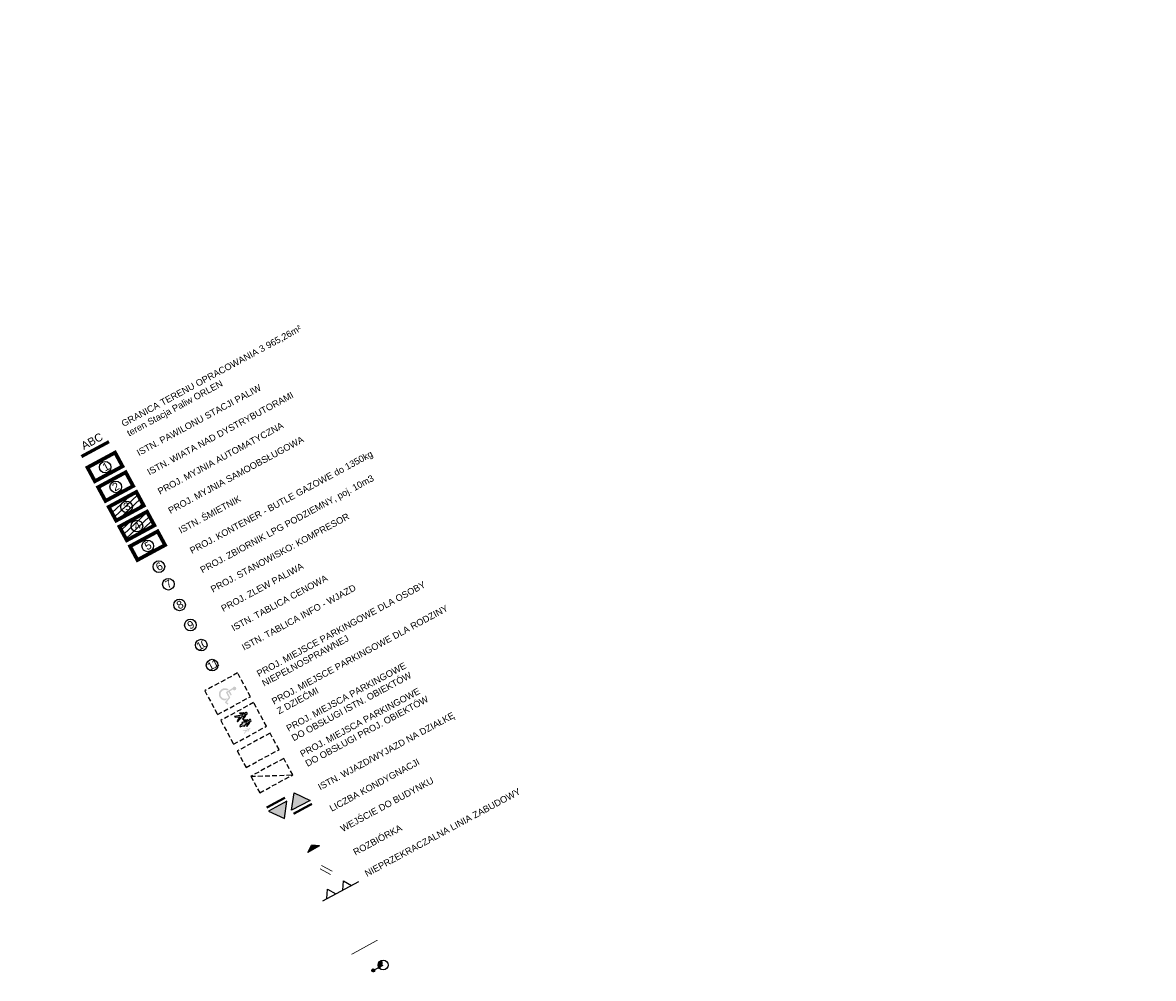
# Model space of a CAD drawing. Header units: millimetres. Extents: x -739347 to -337920, y 307687 to 603721.
# Tile 10 of 10: x -570556 to -419494, y 476077 to 603721. Entities that reach past the tile are written whole.
import ezdxf

# ---------------------------------------------------------------- set-up
doc = ezdxf.new("R2010")
doc.units = ezdxf.units.MM
doc.linetypes.add('DASHED', pattern=[19.049999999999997, 12.7, -6.35])
for name, color, linetype in [('01-działka', 1, 'DASHED'), ('01-działka drogi (zmiana nawierzchni)', 250, 'DASHED'), ('01-działka linia zabudowy', 1, 'Continuous'), ('01-działka obrys budynków', 7, 'Continuous'), ('01-działka strzałki 02', 1, 'Continuous'), ('03-instalacje elektryka', 1, 'Continuous'), ('05 - grafika', 251, 'Continuous'), ('05-grafika', 251, 'Continuous'), ('05-tekst', 1, 'Continuous')]:
    doc.layers.add(name, color=color, linetype=linetype)
doc.layers.add('02-rozbiórka', color=1, linetype='Continuous', lineweight=0)
doc.layers.add('04-hatch czarny', color=7, linetype='Continuous', true_color=0x000000)
doc.styles.add('1-100', font='arial.ttf', dxfattribs={"height": 200})
doc.styles.add('1-50', font='arial.ttf', dxfattribs={"height": 100})
doc.styles.get("Standard").update_dxf_attribs({"font": 'arial.ttf'})

# ---------------------------------------------------------------- blocks, each defined once
blk = doc.blocks.new('Symbol wejścia 13_11_2', base_point=(75241.528046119, 2955.615666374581))
at = {"layer": '05 - grafika', "linetype": 'Continuous'}
blk.add_hatch(color=256, dxfattribs=at).paths.add_polyline_path([(75241.528046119, 2955.615666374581), (75301.528046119, 2955.615666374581), (75271.528046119, 2935.615666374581)], flags=0)
at = {"layer": '05 - grafika'}
for p, q in [((75241.528046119, 2955.615666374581), (75301.528046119, 2955.615666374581)), ((75241.528046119, 2955.615666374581), (75271.528046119, 2935.615666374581)), ((75301.528046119, 2955.615666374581), (75271.528046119, 2935.615666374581))]:
    blk.add_line(p, q, dxfattribs=at)
blk = doc.blocks.new('lampa 1')
blk.add_hatch(color=256).paths.add_polyline_path([(-848.2949222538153, -4.656613e-10, 0.0258078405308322), (-851.8124351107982, 68.10275412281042, 0.4759037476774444), (-1577.11699521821, -657.5438032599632, 0.4446348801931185)])
blk.add_line((-4.656613e-10, -4.656613e-10), (-1509.324207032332, -6.984919e-10))
at = {"const_width": 100}
blk.add_lwpolyline([(-202.490050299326, -4.656613e-10, 1.00000000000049), (202.4900502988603, -6.984919e-10, 0.9999999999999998), (-202.490050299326, -4.656613e-10)], format="xyb", close=True, dxfattribs=at)
for centre, radius in [((-1509.324207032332, -6.984919e-10), 661.0292847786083), ((-4.656613e-10, -6.984919e-10), 202.4900502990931), ((-4.656613e-10, -6.984919e-10), 92.20250904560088)]:
    blk.add_circle(centre, radius)
blk.add_arc((-919.6052232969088, -589.4410491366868), 661.0292847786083, 84.11360116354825, 185.9134087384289)

msp = doc.modelspace()

# ---------------------------------------------------------------- hatches: boundary and pattern name
at = {"layer": '01-działka strzałki 02', "linetype": 'ByBlock', "ltscale": 0.01, "extrusion": (4.341101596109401e-09, 2.346138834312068e-09, 1)}
h = msp.add_hatch(color=256, dxfattribs=at)
h.dxf.hatch_style = 1
h.paths.add_polyline_path([(-532159.2060314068, 499849.8894353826), (-534619.1474885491, 498520.4194660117), (-534290.4508589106, 500852.7976252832)])
h = msp.add_hatch(color=256, dxfattribs=at)
h.dxf.hatch_style = 1
h.paths.add_polyline_path([(-532159.2060233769, 499849.8894400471), (-534619.1474805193, 498520.4194706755), (-534290.4508508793, 500852.7976299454)])
at = {"layer": '01-działka strzałki 02', "linetype": 'ByBlock', "ltscale": 0.01, "extrusion": (7.589996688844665e-09, -3.665348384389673e-09, 1)}
h = msp.add_hatch(color=256, dxfattribs=at)
h.dxf.hatch_style = 1
h.paths.add_polyline_path([(-535251.9626806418, 499742.1099558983), (-537711.9041377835, 498412.6399865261), (-535580.6593102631, 497409.7317966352)])
h = msp.add_hatch(color=256, dxfattribs=at)
h.dxf.hatch_style = 1
h.paths.add_polyline_path([(-535251.9626723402, 499742.10996006), (-537711.9041294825, 498412.6399906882), (-535580.6593019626, 497409.7318007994)])
at = {"layer": '04-hatch czarny', "ltscale": 3, "transparency": 33554687}
h = msp.add_hatch(dxfattribs=at)
h.set_pattern_fill('ANSI31', color=256, scale=200, angle=150)
h.set_pattern_definition([(223.3889074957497, (-720631.1153846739, 225211.5444397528), (436.2112386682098, -461.4593755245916), [])])
h.paths.add_polyline_path([(-659974.7876986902, 370728.1764545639), (-652123.7032493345, 369356.5449563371), (-650123.9092707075, 380803.1699629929), (-657974.9937200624, 382174.8014612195)])
h.paths.add_polyline_path([(-676253.2547444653, 363333.2046148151), (-677349.4862013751, 357058.483047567), (-659356.2605483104, 353914.958707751), (-658260.0290913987, 360189.6802750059)])
h.paths.add_polyline_path([(-556636.3823629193, 534582.8692224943), (-552948.3024878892, 536576.4149654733), (-553938.6580057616, 538408.5827336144), (-557626.737880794, 536415.0369906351)])
h.paths.add_polyline_path([(-558057.9880518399, 537212.8541877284), (-554369.9081768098, 539206.3999307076), (-555360.263694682, 541038.5676988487), (-559048.3435697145, 539045.0219558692)])
at = {"layer": '05-grafika', "extrusion": (0, 0, -1)}
h = msp.add_hatch(color=256, dxfattribs=at)
edge = h.paths.add_edge_path()
edge.add_line((543049.0760807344, 512778.5610392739), (543162.6142619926, 512632.2367229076))
edge.add_line((543162.6142624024, 512632.2367226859), (543163.0108903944, 512631.7255610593))
edge.add_line((543163.0108899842, 512631.7255612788), (543548.0298714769, 512931.2942427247))
edge.add_line((543548.0298714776, 512931.2942427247), (543028.5267474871, 513600.8129791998))
edge.add_line((543028.5267474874, 513600.8129791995), (543404.7195075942, 514301.5762022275))
edge.add_line((543404.7195080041, 514301.5762020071), (542495.6453433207, 514862.957252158))
edge.add_ellipse((542256.9809448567, 514796.2726329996), major_axis=(216.2146076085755, -121.0734360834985), ratio=0.999999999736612, start_angle=44.85822697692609, end_angle=356.6914963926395)
edge.add_line((542465.847765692, 514662.9227750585), (542867.7874236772, 514414.712765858))
edge.add_line((542867.7874232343, 514414.7127650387), (542612.7532848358, 513939.6410369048))
edge.add_line((542612.7532852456, 513939.6410366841), (542776.5036214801, 513851.7344669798))
edge.add_line((542776.5036210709, 513851.7344672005), (543026.2100890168, 514316.8819331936))
edge.add_line((543026.2100885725, 514316.8819323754), (543158.2289762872, 514235.3562385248))
edge.add_line((543158.22897673, 514235.3562393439), (542807.6482978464, 513582.3026124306))
edge.add_line((542807.6482978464, 513582.3026124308), (543287.4108211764, 512964.0002706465))
edge.add_line((543287.4108207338, 512964.000269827), (543049.0760811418, 512778.5610390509))
edge = h.paths.add_edge_path()
edge.add_ellipse((543524.0055266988, 514012.9614457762), major_axis=(511.6347148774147, -303.2116609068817), ratio=0.9999999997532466, start_angle=-92.29864985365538, end_angle=152.4425303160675, ccw=False)
edge.add_line((543200.5170763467, 513513.8997110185), (543444.8230543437, 513199.0461090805))
edge.add_ellipse((543524.0055266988, 514012.9614457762), major_axis=(704.8410824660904, -414.6409144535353), ratio=0.9999999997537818, start_angle=-65.08931749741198, end_angle=159.8258078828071)
edge.add_line((543005.4069957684, 514645.2458777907), (543210.6944458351, 514518.4746103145))
at = {"layer": '05-grafika'}
h = msp.add_hatch(color=256, dxfattribs=at)
h.dxf.hatch_style = 1
edge = h.paths.add_edge_path()
edge.add_line((-540338.7356617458, 509325.4561357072), (-540298.7767200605, 509347.7624608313))
edge.add_arc((-540238.0798092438, 509417.7869184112), 92.66897885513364, 229.0813894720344, 548.8701248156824)
edge.add_line((-540329.6405042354, 509403.4978045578), (-540369.7896071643, 509381.0853255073))
edge.add_line((-540369.7896071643, 509381.0853255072), (-540420.3666186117, 509471.6876026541))
edge.add_arc((-540440.5954149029, 509460.3952588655), 23.16724471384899, 389.171614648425, 454.2719084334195)
edge.add_line((-540442.3211385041, 509483.4981397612), (-540786.5391765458, 509457.7859701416))
edge.add_line((-540786.539176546, 509457.7859701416), (-540761.1314030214, 509412.2711784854))
edge.add_line((-540761.1314030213, 509412.2711784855), (-540470.3798907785, 509410.2703135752))
edge.add_line((-540470.3798907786, 509410.2703135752), (-540572.5807354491, 509288.9333159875))
edge.add_line((-540572.580735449, 509288.9333159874), (-541184.5296096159, 509171.1632732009))
edge.add_line((-541184.5296096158, 509171.1632732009), (-541146.7421422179, 509103.4718360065))
edge.add_line((-541146.742142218, 509103.4718360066), (-540749.1717219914, 509132.2609650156))
edge.add_line((-540749.1717219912, 509132.2609650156), (-540982.3339524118, 508808.9554944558))
edge.add_line((-540982.3339524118, 508808.9554944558), (-540944.0461824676, 508740.367828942))
edge.add_line((-540944.0461824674, 508740.367828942), (-540522.6305939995, 509199.4539966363))
edge.add_line((-540522.6305939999, 509199.4539966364), (-540367.949800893, 509222.4340506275))
edge.add_line((-540367.9498008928, 509222.4340506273), (-540517.5777815, 508975.9758718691))
edge.add_line((-540517.5777815, 508975.9758718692), (-540492.1700079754, 508930.4610802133))
edge.add_line((-540492.1700079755, 508930.4610802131), (-540289.6278157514, 509209.9674911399))
edge.add_arc((-540308.3874465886, 509223.561514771), 23.16724471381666, 324.071320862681, 389.1716146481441)
edge.add_line((-540288.1586502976, 509234.8538585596), (-540338.735661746, 509325.4561357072))
edge = h.paths.add_edge_path()
edge.add_line((-540340.1940032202, 510351.5473851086), (-540275.7373277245, 510387.5291078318))
edge.add_arc((-540177.8288016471, 510500.4836443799), 149.4817942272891, 229.0813894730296, 548.8701248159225)
edge.add_line((-540325.5228534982, 510477.4342657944), (-540390.2862728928, 510441.2813090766))
edge.add_line((-540390.286272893, 510441.2813090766), (-540471.8706661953, 510587.4293633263))
edge.add_arc((-540504.501184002, 510569.2139925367), 37.37044855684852, 389.1716146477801, 454.27190843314)
edge.add_line((-540507.2849015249, 510606.4806175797), (-541062.5336003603, 510565.0050202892))
edge.add_line((-541062.5336003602, 510565.005020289), (-541021.5490160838, 510491.5863552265))
edge.add_line((-541021.549016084, 510491.5863552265), (-540552.5457070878, 510488.3588147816))
edge.add_line((-540552.5457070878, 510488.3588147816), (-540713.4932658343, 510306.4243793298))
edge.add_line((-540713.4932658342, 510306.4243793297), (-541253.5112023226, 510251.6174366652))
edge.add_line((-541253.5112023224, 510251.6174366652), (-541169.6983945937, 510101.4774616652))
edge.add_line((-541169.6983945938, 510101.4774616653), (-541544.9167787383, 509816.7510064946))
edge.add_line((-541544.9167787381, 509816.7510064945), (-541476.2081415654, 509693.6682301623))
edge.add_line((-541476.2081415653, 509693.6682301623), (-541036.9211920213, 509863.6240068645))
edge.add_line((-541036.9211920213, 509863.6240068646), (-540953.1083842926, 509713.4840318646))
edge.add_line((-540953.1083842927, 509713.4840318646), (-540620.3054793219, 510147.9554537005))
edge.add_line((-540620.3054793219, 510147.9554537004), (-540385.2798342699, 510188.7232979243))
edge.add_line((-540385.2798342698, 510188.7232979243), (-540628.6793332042, 509787.8103338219))
edge.add_line((-540628.6793332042, 509787.8103338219), (-540587.6947489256, 509714.3916687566))
edge.add_line((-540587.6947489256, 509714.3916687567), (-540260.9794805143, 510165.2558125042))
edge.add_arc((-540291.2401277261, 510187.1839600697), 37.37044855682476, 324.0713208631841, 389.1716146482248)
edge.add_line((-540258.6096099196, 510205.3993308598), (-540340.1940032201, 510351.5473851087))
edge = h.paths.add_edge_path()
edge.add_line((-540871.8896325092, 511304.0124158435), (-540807.432957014, 511339.9941385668))
edge.add_arc((-540709.5244309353, 511452.9486751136), 149.4817942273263, 229.0813894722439, 548.8701248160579)
edge.add_line((-540857.2184827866, 511429.8992965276), (-540921.9819021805, 511393.7463398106))
edge.add_line((-540921.9819021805, 511393.7463398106), (-541003.5662954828, 511539.8943940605))
edge.add_arc((-541036.1968132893, 511521.6790232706), 37.37044855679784, 389.1716146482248, 454.2719084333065)
edge.add_line((-541038.9805308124, 511558.9456483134), (-541594.229229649, 511517.4700510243))
edge.add_line((-541594.2292296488, 511517.4700510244), (-541553.2446453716, 511444.051385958))
edge.add_line((-541553.2446453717, 511444.0513859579), (-541084.2413363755, 511440.8238455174))
edge.add_line((-541084.2413363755, 511440.8238455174), (-541249.0987225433, 511245.0984546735))
edge.add_line((-541249.0987225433, 511245.0984546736), (-542236.2167076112, 511055.1268210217))
edge.add_line((-542236.2167076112, 511055.1268210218), (-542175.2627778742, 510945.935615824))
edge.add_line((-542175.2627778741, 510945.9356158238), (-541533.9528111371, 510992.374572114))
edge.add_line((-541533.9528111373, 510992.3745721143), (-541910.060425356, 510470.859363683))
edge.add_line((-541910.0604253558, 510470.8593636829), (-541848.2994712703, 510360.2224771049))
edge.add_line((-541848.2994712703, 510360.222477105), (-541168.5255160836, 511100.7618129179))
edge.add_line((-541168.5255160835, 511100.7618129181), (-540919.0141610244, 511137.8303092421))
edge.add_line((-540919.0141610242, 511137.830309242), (-541160.3749624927, 510740.2753645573))
edge.add_line((-541160.3749624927, 510740.2753645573), (-541119.3903782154, 510666.8566994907))
edge.add_line((-541119.3903782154, 510666.8566994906), (-540792.6751098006, 511117.7208432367))
edge.add_arc((-540822.9357570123, 511139.6489908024), 37.37044855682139, 324.0713208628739, 389.1716146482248)
edge.add_line((-540790.305239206, 511157.8643615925), (-540871.8896325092, 511304.0124158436))

# ---------------------------------------------------------------- linework, layer by layer
at = {"layer": '01-działka', "ltscale": 100, "const_width": 439.1263577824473, "flags": 128}
msp.add_lwpolyline([(-562700.4318534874, 545762.1138505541), (-559012.3519784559, 547755.6595935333)], dxfattribs=at)
at = {"layer": '01-działka drogi (zmiana nawierzchni)', "color": 7, "linetype": 'DASHED', "ltscale": 50, "elevation": 5.990017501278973e-05}
msp.add_lwpolyline([(-544520.1101644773, 511320.1216238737), (-540121.5721285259, 513697.696699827), (-541833.4261666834, 516864.6440448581), (-546231.7441908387, 514487.1878968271)], close=True, dxfattribs=at)
msp.add_lwpolyline([(-539694.445977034, 512907.5089607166), (-544092.9840059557, 510529.9338918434), (-542381.1299563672, 507362.9865110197), (-537982.591927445, 509740.5615798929), (-539694.445977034, 512907.5089607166)], dxfattribs=at)
at = {"layer": '01-działka drogi (zmiana nawierzchni)', "color": 7, "linetype": 'DASHED', "ltscale": 50, "extrusion": (1.000625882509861e-06, 5.454582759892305e-07, 0.9999999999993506)}
for points, elevation in [([(-540700.8406833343, 504247.7574725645), (-536302.1374958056, 506625.0269709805), (-537490.7722450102, 508824.378564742), (-541889.475432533, 506447.1090663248), (-540700.8406833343, 504247.7574725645)], -2.106233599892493), ([(-538877.7273911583, 500868.2586867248), (-534479.0242036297, 503245.528185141), (-535667.6589528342, 505444.8797789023), (-540066.3621403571, 503067.6102804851), (-538877.7273911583, 500868.2586867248)], -3.952252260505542)]:
    msp.add_lwpolyline(points, dxfattribs=dict(at, elevation=elevation))
at = {"layer": '01-działka drogi (zmiana nawierzchni)', "color": 7, "linetype": 'DASHED', "ltscale": 50, "extrusion": (-2.740604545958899e-09, -5.364826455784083e-09, 1), "elevation": -3.687470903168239}
msp.add_lwpolyline([(-540066.3621443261, 503067.6102782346), (-534479.0242076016, 503245.5281828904)], dxfattribs=at)
at = {"layer": '01-działka linia zabudowy', "ltscale": 10, "elevation": -157126.7034961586, "flags": 128}
msp.add_lwpolyline([(-530445.5064076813, 486432.1723532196), (-525630.2641350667, 489034.5594864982)], dxfattribs=at)
at = {"layer": '01-działka linia zabudowy', "elevation": -157126.7034961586}
for points in [[(-529896.4380294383, 486728.9151549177), (-529817.4533125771, 487978.6067725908), (-528728.7462849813, 487359.991599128)], [(-527785.8085086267, 487869.600253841), (-527706.8237917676, 489119.2918715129), (-526618.1167641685, 488500.676698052)]]:
    msp.add_lwpolyline(points, dxfattribs=at)
at = {"layer": '01-działka obrys budynków', "const_width": 500}
for points in [[(-560901.1994296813, 542472.824118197), (-557213.1195546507, 544466.3698611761), (-558203.4750725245, 546298.5376293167), (-561891.554947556, 544304.9918863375)], [(-559479.5937407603, 539842.8391529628), (-555791.5138657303, 541836.3848959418), (-556781.8693836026, 543668.552664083), (-560469.949258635, 541675.0069211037)], [(-558057.98805184, 537212.8541877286), (-554369.9081768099, 539206.3999307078), (-555360.2636946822, 541038.5676988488), (-559048.3435697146, 539045.0219558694)], [(-556636.3823629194, 534582.8692224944), (-552948.3024878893, 536576.4149654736), (-553938.6580057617, 538408.5827336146), (-557626.7378807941, 536415.0369906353)]]:
    msp.add_lwpolyline(points, close=True, dxfattribs=at)
at = {"layer": '01-działka obrys budynków', "const_width": 500, "elevation": -1.021438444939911e-05}
msp.add_lwpolyline([(-555214.9593783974, 531952.7854986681), (-551526.8795033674, 533946.3312416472), (-552517.2350212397, 535778.4990097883), (-556205.3148962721, 533784.953266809)], close=True, dxfattribs=at)
at = {"layer": '01-działka strzałki 02', "linetype": 'ByBlock', "ltscale": 0.01, "extrusion": (7.58999668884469e-09, -3.665348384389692e-09, 1), "const_width": 301.9103433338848, "elevation": 1.792994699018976}
msp.add_lwpolyline([(-535503.985196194, 500208.4316087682), (-537963.9266531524, 498878.9616394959)], dxfattribs=at)
at = {"layer": '01-działka strzałki 02', "linetype": 'ByBlock', "ltscale": 0.01, "extrusion": (4.341101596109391e-09, 2.346138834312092e-09, 1), "elevation": 1.793000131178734}
for points in [[(-532159.2060314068, 499849.8894353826), (-534619.1474885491, 498520.4194660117), (-534290.4508589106, 500852.7976252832)], [(-532159.2060233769, 499849.8894400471), (-534619.1474805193, 498520.4194706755), (-534290.4508508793, 500852.7976299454)]]:
    msp.add_lwpolyline(points, close=True, dxfattribs=at)
at = {"layer": '01-działka strzałki 02', "linetype": 'ByBlock', "ltscale": 0.01, "extrusion": (7.58999668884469e-09, -3.665348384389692e-09, 1)}
for points, elevation in [([(-535251.9626806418, 499742.1099558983), (-537711.9041377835, 498412.6399865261), (-535580.6593102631, 497409.7317966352)], 1.792978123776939), ([(-535251.9626723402, 499742.10996006), (-537711.9041294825, 498412.6399906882), (-535580.6593019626, 497409.7318007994)], 1.792978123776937)]:
    msp.add_lwpolyline(points, close=True, dxfattribs=dict(at, elevation=elevation))
at = {"layer": '01-działka strzałki 02', "linetype": 'ByBlock', "ltscale": 0.01, "extrusion": (4.341101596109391e-09, 2.346138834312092e-09, 1), "const_width": 301.9103433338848, "elevation": 1.793000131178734}
msp.add_lwpolyline([(-531907.1835162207, 499383.5677823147), (-534367.1249731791, 498054.0978130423)], dxfattribs=at)
at = {"layer": '02-rozbiórka', "elevation": 0.0009024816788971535}
for points in [[(-530611.8899324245, 491135.2368969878), (-529223.8627928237, 490373.7646536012)], [(-530819.2502122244, 490721.8012553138), (-529431.2230726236, 489960.3290119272)]]:
    msp.add_lwpolyline(points, dxfattribs=at)
at = {"layer": '03-instalacje elektryka', "linetype": 'ByBlock', "const_width": 100, "elevation": -1.843168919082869}
msp.add_lwpolyline([(-526614.1793071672, 479281.1130906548), (-523147.1579307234, 481185.9882840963)], dxfattribs=at)
at = {"layer": '05-grafika', "elevation": 0.003185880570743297}
for points in [[(-540871.8896325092, 511304.0124158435), (-540871.8896325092, 511304.0124158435), (-540807.4329570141, 511339.9941385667, 5.640870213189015), (-540857.2184827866, 511429.8992965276), (-540921.9819021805, 511393.7463398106), (-541003.5662954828, 511539.8943940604, 0.2919482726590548), (-541038.9805308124, 511558.9456483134), (-541594.2292296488, 511517.4700510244), (-541553.2446453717, 511444.0513859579), (-541084.2413363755, 511440.8238455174), (-541249.0987225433, 511245.0984546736), (-542236.2167076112, 511055.1268210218), (-542175.2627778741, 510945.9356158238), (-541533.9528111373, 510992.3745721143), (-541910.0604253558, 510470.8593636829), (-541848.2994712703, 510360.222477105), (-541168.5255160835, 511100.7618129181), (-540919.0141610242, 511137.830309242), (-541160.3749624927, 510740.2753645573), (-541119.3903782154, 510666.8566994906), (-540792.6751098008, 511117.7208432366, 0.2919482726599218), (-540790.305239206, 511157.8643615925)], [(-540340.1940032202, 510351.5473851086), (-540340.1940032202, 510351.5473851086), (-540275.7373277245, 510387.5291078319, 5.640870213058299), (-540325.5228534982, 510477.4342657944), (-540390.286272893, 510441.2813090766), (-540471.8706661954, 510587.4293633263, 0.2919482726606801), (-540507.2849015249, 510606.4806175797), (-541062.5336003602, 510565.005020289), (-541021.549016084, 510491.5863552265), (-540552.5457070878, 510488.3588147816), (-540713.4932658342, 510306.4243793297), (-541253.5112023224, 510251.6174366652), (-541169.6983945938, 510101.4774616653), (-541544.9167787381, 509816.7510064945), (-541476.2081415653, 509693.6682301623), (-541036.9211920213, 509863.6240068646), (-540953.1083842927, 509713.4840318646), (-540620.3054793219, 510147.9554537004), (-540385.2798342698, 510188.7232979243), (-540628.6793332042, 509787.8103338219), (-540587.6947489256, 509714.3916687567), (-540260.9794805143, 510165.2558125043, 0.2919482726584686), (-540258.6096099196, 510205.3993308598)]]:
    msp.add_lwpolyline(points, format="xyb", close=True, dxfattribs=at)
at = {"layer": '05-tekst'}
for centre in [(-559531.8477220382, 544347.7750368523), (-558110.2420331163, 541717.7900716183), (-556672.1229258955, 539057.2551147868), (-555281.7146909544, 536484.98575633), (-553843.3908278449, 533824.0958340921, 5.574194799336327e-07), (-552350.985872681, 531063.1076720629), (-551082.8845576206, 528717.1073577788), (-549587.587516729, 525950.7926428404), (-548139.2620097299, 523271.3757427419), (-546690.9365027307, 520591.9588426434), (-545242.6109957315, 517912.541942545)]:
    msp.add_circle(centre, 773.9199948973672, dxfattribs=at)

# ---------------------------------------------------------------- block references
at = {"layer": '03-instalacje elektryka', "linetype": 'ByBlock', "extrusion": (2.460126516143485e-08, -6.05519777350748e-08, 0.999999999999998), "rotation": 208.3889074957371}
msp.add_blockref('lampa 1', (-523719.8501687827, 477141.5409278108, -0.04092681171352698), dxfattribs=at)
at = {"layer": '05 - grafika', "extrusion": (-3.914726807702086e-09, 5.439562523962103e-10, 1), "xscale": 29.99999999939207, "yscale": 29.99999999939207, "zscale": 29.99999999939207, "rotation": 208.3889074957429}
msp.add_blockref('Symbol wejścia 13_11_2', (-530875.4489575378, 493764.1843779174, 0.003262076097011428), dxfattribs=at)

# ---------------------------------------------------------------- texts
at = {"layer": '01-działka', "insert": (-562873.1571743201, 547565.0594493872), "char_height": 1053.903258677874, "width": 4655.684823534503, "attachment_point": 1, "rotation": 28.392887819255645}
msp.add_mtext('ABC', dxfattribs=at)
at = {"layer": '05-tekst'}
for s, p in [('TERENU OPRACOWANIA 3 965,26m²', (-551868.6702818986, 552521.9678918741)), ('teren Stacja Paliw ORLEN', (-556327.6377935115, 548436.3402073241)), ('PAWILONU STACJI PALIW', (-551967.777015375, 547459.8727759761)), ('WIATA NAD DYSTRYBUTORAMI', (-550573.4789847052, 544880.4072559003)), ('GRANICA ', (-557066.8061175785, 549712.1801655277)), ('PROJ. MYJNIA AUTOMATYCZNA', (-552208.801537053, 540663.3179801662)), ('ISTN. ', (-555014.7247178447, 545812.8830612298)), ('PROJ. MYJNIA SAMOOBSŁUGOWA', (-550814.5035063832, 538083.8524600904)), ('KONTENER - BUTLE GAZOWE do 1350kg', (-544462.8505265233, 534617.4911438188)), ('ISTN. ', (-553620.426687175, 543233.4175411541)), ('ZBIORNIK LPG PODZIEMNY, poj. 10m3', (-543068.5524958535, 532038.0256237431)), ('ISTN. ŚMIETNIK', (-549417.4694749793, 535457.9278398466, 5.574194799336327e-07)), ('STANOWISKO: KOMPRESOR', (-541674.2544651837, 529458.5601036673)), ('PROJ. ', (-547928.2744169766, 532744.2993262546)), ('PROJ. ', (-546533.9763863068, 530164.8338061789)), ('PROJ. ZLEW PALIWA', (-543745.3803249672, 525005.9027660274)), ('PROJ. ', (-545139.678355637, 527585.3682861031)), ('ISTN. TABLICA CENOWA', (-542368.4094137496, 522417.0712868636)), ('ISTN. TABLICA INFO - WJAZD', (-540974.1113830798, 519837.6057667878))]:
    msp.add_text(s, height=874.9999999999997, rotation=28.39288781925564, dxfattribs=at).set_placement(p)
at = {"layer": '05-tekst', "char_height": 1053.903258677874, "width": 2996.923917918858, "attachment_point": 1, "rotation": 28.392887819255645}
for s, insert in [('1', (-560044.4749549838, 544683.2019633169)), ('2', (-558729.1944534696, 542019.0360171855)), ('3', (-557235.5851006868, 539388.4956229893)), ('4', (-555859.8010204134, 536808.3213594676)), ('5', (-554421.477157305, 534147.4314372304, 5.574194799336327e-07)), ('6', (-552916.6819075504, 531363.5211043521)), ('8', (-550152.2226070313, 526249.2433169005)), ('9', (-548703.8971000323, 523569.8264168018)), ('{\\T0.75;10}', (-547501.0120747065, 520757.7617462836)), ('{\\T0.75;11}', (-546052.6865677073, 518078.3448461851))]:
    msp.add_mtext(s, dxfattribs=dict(at, insert=insert))
at = {"layer": '05-tekst', "insert": (-551647.5196479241, 529015.5580318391), "char_height": 999.9999999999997, "width": 314607.4411219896, "attachment_point": 1, "rotation": 28.392887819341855, "style": '1-50'}
msp.add_mtext('7', dxfattribs=at)
at = {"layer": '05-tekst', "char_height": 200, "attachment_point": 1, "rotation": 28.38890749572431, "style": '1-100'}
for s, insert in [('{\\H4.375x;PROJ. MIEJSCE PARKINGOWE DLA OSOBY\\PNIEPEŁNOSPRAWNEJ}', (-539396.7179860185, 517085.5704117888, 1.77526242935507)), ('{\\H4.375x;PROJ. MIEJSCE PARKINGOWE DLA RODZINY \\PZ DZIEĆMI}', (-537396.0412780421, 513383.6834269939, 1.77526242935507)), ('{\\H4.375x;PROJ. MIEJSCA PARKINGOWE\\PDO OBSŁUGI ISTN. OBIEKTÓW}', (-535450.0269758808, 509782.9392442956, 1.775276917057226)), ('{\\H4.375x;PROJ. MIEJSCA PARKINGOWE \\PDO OBSŁUGI PROJ. OBIEKTÓW}', (-533608.602020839, 506369.5580650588, -0.07072275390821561)), ('{\\H4.375x;ISTN. WJAZD/WYJAZD NA DZIAŁKĘ}', (-531214.287300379, 501945.4762934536, 1.775293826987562)), ('{\\H4.375x;LICZBA KONDYGNACJI}', (-529669.1497551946, 499086.4813616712, 1.775293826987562)), ('{\\H4.375x;WEJŚCIE DO BUDYNKU}', (-528205.0503638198, 496377.432738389, 1.775293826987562)), ('{\\H4.375x;NIEPRZEKRACZALNA LINIA ZABUDOWY}', (-524969.237966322, 490390.1526587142, 1.775282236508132)), ('{\\H4.375x;ROZBIÓRKA}', (-526513.2180763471, 493247.0059680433, 1.77529333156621))]:
    msp.add_mtext_dynamic_manual_height_columns(s, width=33476.10847746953, gutter_width=1000, heights=[0], dxfattribs=dict(at, insert=insert))

doc.saveas('drawing.dxf')
